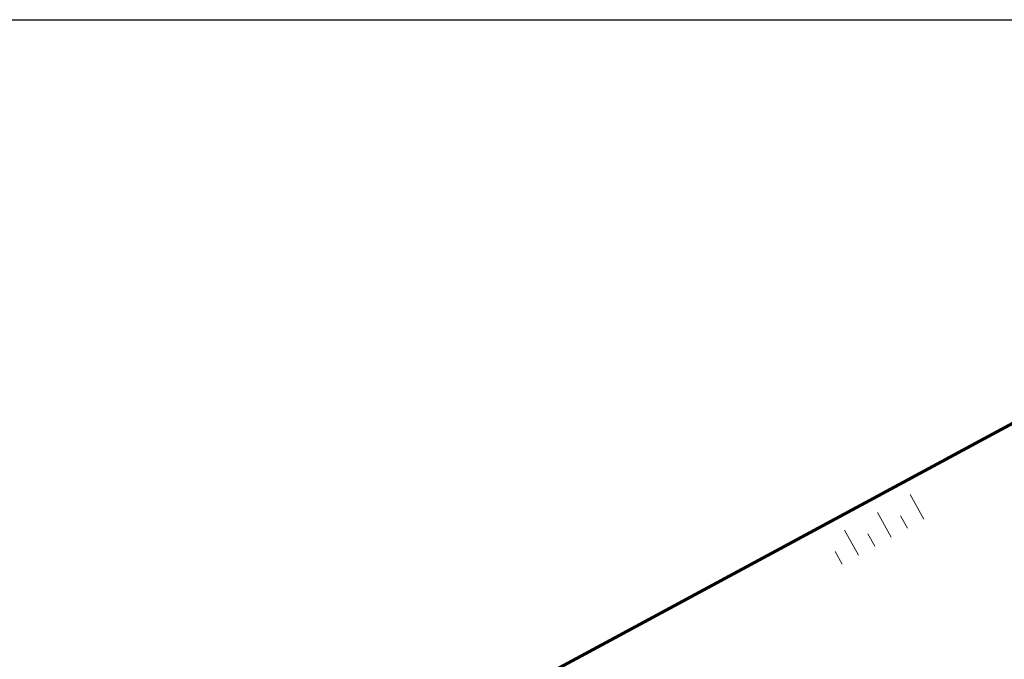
# Model space of a CAD drawing. Header units: metres. Extents: x 109063 to 109671, y 521086 to 521391.
# Tile 70 of 85: x 109265 to 109318, y 521356 to 521391. Entities that reach past the tile are written whole.
import ezdxf

# ---------------------------------------------------------------- set-up
doc = ezdxf.new("R2010")
doc.units = ezdxf.units.M
doc.layers.add('B-WE-GW-TALUDARCERING_LANG-G', color=253, linetype='Continuous', lineweight=18)
doc.layers.add('N-WE-KG-WERKGRENS_FASE 3A-G', color=10, linetype='XX-WERKGRENS_CIRCEL', lineweight=70)
doc.layers.add('X-XX-AL-HULPLIJN-G', color=2, linetype='Continuous', lineweight=30, plot=False)
doc.linetypes.add('XX-WERKGRENS_CIRCEL', pattern='A,10,-2.5,[69,NLCS.SHX,S=1,R=0,X=0,Y=0],-2.5', length=15)

msp = doc.modelspace()

# ---------------------------------------------------------------- linework, layer by layer
at = {"layer": 'B-WE-GW-TALUDARCERING_LANG-G'}
for p, q in [((109313.255, 521363.883), (109312.525, 521365.199)), ((109311.506, 521362.912), (109310.766, 521364.247)), ((109312.381, 521363.398), (109312.013, 521364.06)), ((109309.757, 521361.942), (109309.007, 521363.294)), ((109310.632, 521362.427), (109310.259, 521363.099)), ((109308.883, 521361.457), (109308.505, 521362.137))]:
    msp.add_line(p, q, dxfattribs=at)
at = {"layer": 'N-WE-KG-WERKGRENS_FASE 3A-G', "flags": 128}
msp.add_lwpolyline([(109325.985, 521089.891), (109318.976, 521087.098), (109317.759, 521090.31), (109323.357, 521094.593), (109238.454, 521245.385), (109219.993, 521235.574), (109205.062, 521230.405), (109136.282, 521195.493), (109151.524, 521165.711), (109133.203, 521154.372), (109118.97, 521166.626), (109096.884, 521210.772), (109081.12, 521240.821), (109089.41, 521256.905), (109098.836, 521261.004), (109101.047, 521258.31, 0.28099), (109115.146, 521256.234), (109161.484, 521279.683), (109182.49, 521274.188), (109197.384, 521282.23), (109207.411, 521265.019), (109222.743, 521273.13), (109202.684, 521306.819), (109330.854, 521375.957), (109334.104, 521366.956), (109359.352, 521304.007), (109395.916, 521316.767), (109395.014, 521304.654), (109407.223, 521303.045), (109419.647, 521302.279), (109418.208, 521287.556), (109409.708, 521288.408), (109419.013, 521237.753), (109418.562, 521234.864), (109426.445, 521234.185), (109428.101, 521222.066), (109421.278, 521222.223), (109442.345, 521149.248), (109444.21, 521130.53), (109415.056, 521118.995), (109417.942, 521109.017), (109389.8, 521098.734), (109393.219, 521089.125), (109386.118, 521086.75), (109367.934, 521091.648), (109364.106, 521102.437)], format="xyb", close=True, dxfattribs=at)
at = {"layer": 'X-XX-AL-HULPLIJN-G', "flags": 128}
msp.add_lwpolyline([(109217.068, 521390.72), (109412.538, 521390.72), (109412.538, 521229.992), (109217.068, 521229.992)], close=True, dxfattribs=at)

doc.saveas('drawing.dxf')
